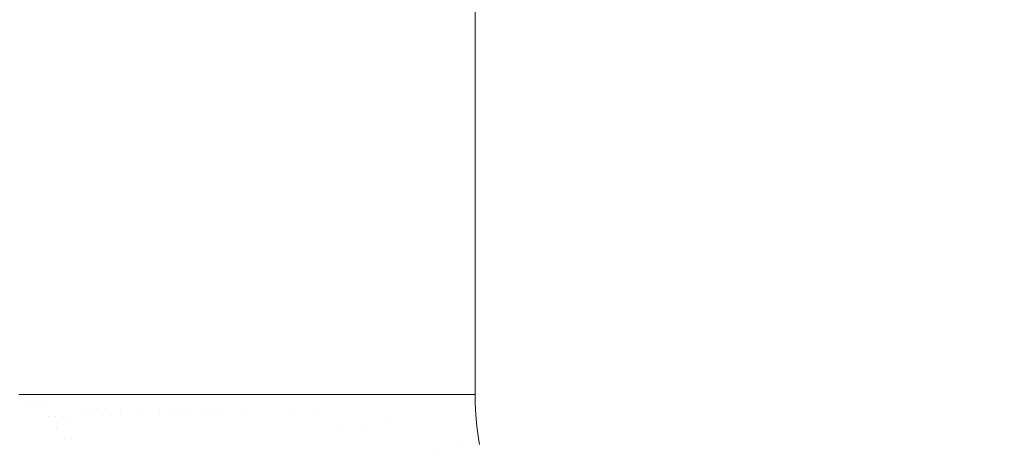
# Model space of a CAD drawing. Header units: centimetres. Extents: x -35.1 to 36.2, y 4.2 to 6.
# Tile 152 of 256: x -11.135 to -10.872, y 4.688 to 4.8. Entities that reach past the tile are written whole.
import ezdxf

# ---------------------------------------------------------------- set-up
doc = ezdxf.new("R2010")
doc.units = ezdxf.units.CM
doc.header["$LTSCALE"] = 2.54
doc.layers.add('Lucido design-1', color=7, linetype='Continuous')

# ---------------------------------------------------------------- blocks, each defined once
blk = doc.blocks.new('Gruppo-4-1')
at = {"color": 7, "linetype": 'Continuous', "lineweight": 9}
blk.add_3dface([(-34.95848, 5.90009, -2312.32217), (-34.95848, 4.30009, -2312.32217), (36.07398, 4.30009, -2312.32217), (36.07398, 5.90009, -2312.32217)], dxfattribs=at)
for points, invisible_edges in [([(-11.13579, 5.90009, -2312.78171), (-11.13374, 5.90009, -2312.77842), (-11.13374, 4.70009, -2312.77842), (-11.1352, 4.70009, -2312.78078)], 10), ([(-11.13374, 5.90009, -2312.77842), (-11.13148, 5.90009, -2312.77511), (-11.13148, 4.70009, -2312.77511), (-11.13226, 4.70009, -2312.77625)], 10), ([(-11.13226, 4.70009, -2312.77625), (-11.13374, 4.70009, -2312.77842), (-11.13374, 5.90009, -2312.77842)], 10), ([(-11.12907, 4.70009, -2312.77187), (-11.13148, 4.70009, -2312.77511), (-11.13148, 5.90009, -2312.77511), (-11.12958, 5.90009, -2312.77255)], 10), ([(-11.12958, 5.90009, -2312.77255), (-11.12907, 5.90009, -2312.77187), (-11.12907, 4.70009, -2312.77187)], 10), ([(-11.12907, 5.90009, -2312.77187), (-11.12636, 5.90009, -2312.76855), (-11.12636, 4.70009, -2312.76855), (-11.12724, 4.70009, -2312.76962)], 10), ([(-11.12724, 4.70009, -2312.76962), (-11.12901, 4.70009, -2312.7718), (-11.12907, 5.90009, -2312.77187)], 10), ([(-11.12901, 4.70009, -2312.7718), (-11.12907, 4.70009, -2312.77187), (-11.12907, 5.90009, -2312.77187)], 10), ([(-11.12636, 5.90009, -2312.76855), (-11.12341, 5.90009, -2312.76522), (-11.12341, 4.70009, -2312.76522), (-11.1254, 4.70009, -2312.76746)], 10), ([(-11.1254, 4.70009, -2312.76746), (-11.12636, 4.70009, -2312.76855), (-11.12636, 5.90009, -2312.76855)], 10), ([(-11.12149, 4.70009, -2312.76324), (-11.12341, 4.70009, -2312.76522), (-11.12341, 5.90009, -2312.76522), (-11.1212, 5.90009, -2312.76294)], 10), ([(-11.1212, 5.90009, -2312.76294), (-11.1202, 5.90009, -2312.76191), (-11.1202, 4.70009, -2312.76191), (-11.12149, 4.70009, -2312.76324)], 10), ([(-11.1202, 5.90009, -2312.76191), (-11.11672, 5.90009, -2312.75861), (-11.11672, 4.70009, -2312.75861), (-11.11729, 4.70009, -2312.75915)], 10), ([(-11.11729, 4.70009, -2312.75915), (-11.1202, 4.70009, -2312.76191), (-11.1202, 5.90009, -2312.76191)], 10), ([(-11.11672, 4.70009, -2312.75861), (-11.11672, 5.90009, -2312.75861), (-11.11296, 5.90009, -2312.75534), (-11.11296, 4.70009, -2312.75534)], 5), ([(-11.11296, 5.90009, -2312.75534), (-11.10889, 5.90009, -2312.7521), (-11.10889, 4.70009, -2312.7521), (-11.11281, 4.70009, -2312.75522)], 10), ([(-11.11281, 4.70009, -2312.75522), (-11.11296, 4.70009, -2312.75534), (-11.11296, 5.90009, -2312.75534)], 10), ([(-11.10452, 4.70009, -2312.74892), (-11.10803, 4.70009, -2312.75147), (-11.10889, 5.90009, -2312.7521), (-11.10678, 5.90009, -2312.75057)], 10), ([(-11.10803, 4.70009, -2312.75147), (-11.10889, 4.70009, -2312.7521), (-11.10889, 5.90009, -2312.7521)], 10), ([(-11.10678, 5.90009, -2312.75057), (-11.10452, 5.90009, -2312.74892), (-11.10452, 4.70009, -2312.74892)], 10), ([(-11.103, 4.70009, -2312.74792), (-11.10452, 4.70009, -2312.74892), (-11.10452, 5.90009, -2312.74892), (-11.10423, 5.90009, -2312.74873)], 10), ([(-11.10423, 5.90009, -2312.74873), (-11.09984, 5.90009, -2312.74582), (-11.09984, 4.70009, -2312.74582), (-11.103, 4.70009, -2312.74792)], 10), ([(-11.09775, 4.70009, -2312.74456), (-11.09984, 4.70009, -2312.74582), (-11.09984, 5.90009, -2312.74582), (-11.09636, 5.90009, -2312.74373)], 10), ([(-11.09636, 5.90009, -2312.74373), (-11.09483, 5.90009, -2312.7428), (-11.09483, 4.70009, -2312.7428), (-11.09775, 4.70009, -2312.74456)], 10), ([(-11.09229, 4.70009, -2312.74142), (-11.09483, 4.70009, -2312.7428), (-11.09483, 5.90009, -2312.7428), (-11.0937, 5.90009, -2312.74219)], 10), ([(-11.0937, 5.90009, -2312.74219), (-11.08973, 5.90009, -2312.74002), (-11.08973, 4.70009, -2312.74002), (-11.09229, 4.70009, -2312.74142)], 10), ([(-11.08973, 5.90009, -2312.74002), (-11.08409, 5.90009, -2312.73725), (-11.08409, 4.70009, -2312.73725), (-11.08664, 4.70009, -2312.7385)], 10), ([(-11.08664, 4.70009, -2312.7385), (-11.08973, 4.70009, -2312.74002), (-11.08973, 5.90009, -2312.74002)], 10), ([(-11.08409, 5.90009, -2312.73725), (-11.07874, 5.90009, -2312.73489), (-11.07874, 4.70009, -2312.73489), (-11.08083, 4.70009, -2312.73581)], 10), ([(-11.08083, 4.70009, -2312.73581), (-11.08409, 4.70009, -2312.73725), (-11.08409, 5.90009, -2312.73725)], 10), ([(-11.07874, 5.90009, -2312.73489), (-11.07249, 5.90009, -2312.73244), (-11.07249, 4.70009, -2312.73244), (-11.07488, 4.70009, -2312.73337)], 10), ([(-11.07488, 4.70009, -2312.73337), (-11.07874, 4.70009, -2312.73489), (-11.07874, 5.90009, -2312.73489)], 10), ([(-11.07249, 5.90009, -2312.73244), (-11.06663, 5.90009, -2312.73041), (-11.06663, 4.70009, -2312.73041), (-11.06882, 4.70009, -2312.73117)], 10), ([(-11.06882, 4.70009, -2312.73117), (-11.07249, 4.70009, -2312.73244), (-11.07249, 5.90009, -2312.73244)], 10), ([(-11.06663, 4.70009, -2312.73041), (-11.06663, 5.90009, -2312.73041), (-11.06054, 5.90009, -2312.72857), (-11.06054, 4.70009, -2312.72857)], 5), ([(-11.06054, 5.90009, -2312.72857), (-11.05423, 5.90009, -2312.72693), (-11.05423, 4.70009, -2312.72693), (-11.05648, 4.70009, -2312.72752)], 10), ([(-11.05648, 4.70009, -2312.72752), (-11.06054, 4.70009, -2312.72857), (-11.06054, 5.90009, -2312.72857)], 10), ([(-11.05423, 5.90009, -2312.72693), (-11.04774, 5.90009, -2312.72551), (-11.04774, 4.70009, -2312.72551), (-11.05025, 4.70009, -2312.72606)], 10), ([(-11.05025, 4.70009, -2312.72606), (-11.05423, 4.70009, -2312.72693), (-11.05423, 5.90009, -2312.72693)], 10), ([(-11.04774, 4.70009, -2312.72551), (-11.04774, 5.90009, -2312.72551), (-11.04581, 5.90009, -2312.72517)], 9), ([(-11.04581, 5.90009, -2312.72517), (-11.04109, 5.90009, -2312.72433), (-11.04109, 4.70009, -2312.72433), (-11.04774, 4.70009, -2312.72551)], 10), ([(-11.03779, 4.70009, -2312.72387), (-11.04109, 4.70009, -2312.72433), (-11.04109, 5.90009, -2312.72433), (-11.04083, 5.90009, -2312.72429)], 10), ([(-11.04083, 5.90009, -2312.72429), (-11.0343, 5.90009, -2312.72339), (-11.0343, 4.70009, -2312.72339), (-11.03779, 4.70009, -2312.72387)], 10), ([(-11.0343, 5.90009, -2312.72339), (-11.02741, 5.90009, -2312.72272), (-11.02741, 4.70009, -2312.72272), (-11.0316, 4.70009, -2312.72313)], 10), ([(-11.0316, 4.70009, -2312.72313), (-11.0343, 4.70009, -2312.72339), (-11.0343, 5.90009, -2312.72339)], 10), ([(-11.02741, 4.70009, -2312.72272), (-11.02741, 5.90009, -2312.72272), (-11.02044, 5.90009, -2312.72231), (-11.02044, 4.70009, -2312.72231)], 5), ([(-11.01941, 4.70009, -2312.72229), (-11.02044, 4.70009, -2312.72231), (-11.02044, 5.90009, -2312.72231), (-11.01769, 5.90009, -2312.72225)], 10), ([(-11.01769, 5.90009, -2312.72225), (-11.01345, 5.90009, -2312.72217), (-11.01345, 4.70009, -2312.72217), (-11.01941, 4.70009, -2312.72229)], 8), ([(-11.01345, 5.90009, -2312.72217), (12.12889, 4.69715, -2312.72217), (12.12871, 4.69402, -2312.72217), (12.12838, 4.69089, -2312.72217)], 9), ([(12.12838, 4.69089, -2312.72217), (12.12793, 4.68776, -2312.72217), (-11.01345, 5.90009, -2312.72217)], 10), ([(-11.01345, 5.90009, -2312.72217), (12.12895, 4.70009, -2312.72217), (12.12889, 4.69715, -2312.72217)], 9), ([(-11.01345, 5.90009, -2312.72217), (12.12895, 5.90009, -2312.72217), (12.12895, 4.70009, -2312.72217)], 8), ([(12.12793, 4.68776, -2312.72217), (12.12775, 4.68682, -2312.72217), (-11.01345, 5.90009, -2312.72217)], 10), ([(-11.01345, 4.70009, -2312.72217), (-11.01345, 5.90009, -2312.72217), (12.12775, 4.68682, -2312.72217)], 10), ([(-11.13519, 4.69708, -2312.78077), (-11.1352, 4.70009, -2312.78078), (-11.13374, 4.70009, -2312.77842), (-11.13376, 4.6971, -2312.7785)], 13), ([(-11.13225, 4.69712, -2312.77624), (-11.13376, 4.6971, -2312.7785), (-11.13374, 4.70009, -2312.77842)], 11), ([(-11.13374, 4.70009, -2312.77842), (-11.13226, 4.70009, -2312.77625), (-11.13225, 4.69712, -2312.77624)], 10), ([(-11.13225, 4.69712, -2312.77624), (-11.13226, 4.70009, -2312.77625), (-11.13148, 4.70009, -2312.77511)], 9), ([(-11.13148, 4.70009, -2312.77511), (-11.13065, 4.69713, -2312.77401), (-11.13225, 4.69712, -2312.77624)], 11), ([(-11.13065, 4.69713, -2312.77401), (-11.13148, 4.70009, -2312.77511), (-11.12907, 4.70009, -2312.77187)], 9), ([(-11.12907, 4.70009, -2312.77187), (-11.12898, 4.69715, -2312.77179), (-11.13065, 4.69713, -2312.77401)], 11), ([(-11.12907, 4.70009, -2312.77187), (-11.12901, 4.70009, -2312.7718), (-11.12898, 4.69715, -2312.77179)], 10), ([(-11.12898, 4.69715, -2312.77179), (-11.12901, 4.70009, -2312.7718), (-11.12724, 4.70009, -2312.76962)], 9), ([(-11.12898, 4.69715, -2312.77179), (-11.12724, 4.70009, -2312.76962), (-11.12713, 4.69421, -2312.76961)], 11), ([(-11.12713, 4.69421, -2312.76961), (-11.12724, 4.70009, -2312.76962), (-11.12636, 4.70009, -2312.76855)], 9), ([(-11.12529, 4.69426, -2312.76745), (-11.12713, 4.69421, -2312.76961), (-11.12636, 4.70009, -2312.76855)], 11), ([(-11.12636, 4.70009, -2312.76855), (-11.1254, 4.70009, -2312.76746), (-11.12529, 4.69426, -2312.76745)], 10), ([(-11.12338, 4.6943, -2312.76532), (-11.12529, 4.69426, -2312.76745), (-11.1254, 4.70009, -2312.76746), (-11.12341, 4.70009, -2312.76522)], 11), ([(-11.12338, 4.6943, -2312.76532), (-11.12341, 4.70009, -2312.76522), (-11.12149, 4.70009, -2312.76324)], 9), ([(-11.12149, 4.70009, -2312.76324), (-11.12139, 4.69435, -2312.76322), (-11.12338, 4.6943, -2312.76532)], 11), ([(-11.12139, 4.69435, -2312.76322), (-11.12149, 4.70009, -2312.76324), (-11.1202, 4.70009, -2312.76191)], 9), ([(-11.1202, 4.70009, -2312.76191), (-11.11932, 4.6944, -2312.76116), (-11.12139, 4.69435, -2312.76322)], 11), ([(-11.1202, 4.70009, -2312.76191), (-11.11729, 4.70009, -2312.75915), (-11.11718, 4.69445, -2312.75914), (-11.11932, 4.6944, -2312.76116)], 14), ([(-11.11718, 4.69445, -2312.75914), (-11.11729, 4.70009, -2312.75915), (-11.11672, 4.70009, -2312.75861)], 9), ([(-11.11672, 4.70009, -2312.75861), (-11.11497, 4.6945, -2312.75716), (-11.11718, 4.69445, -2312.75914)], 11), ([(-11.11497, 4.6945, -2312.75716), (-11.11672, 4.70009, -2312.75861), (-11.11296, 4.70009, -2312.75534)], 9), ([(-11.11296, 4.70009, -2312.75534), (-11.11269, 4.69456, -2312.75521), (-11.11497, 4.6945, -2312.75716)], 11), ([(-11.11296, 4.70009, -2312.75534), (-11.11281, 4.70009, -2312.75522), (-11.11269, 4.69456, -2312.75521)], 10), ([(-11.11281, 4.70009, -2312.75522), (-11.10889, 4.70009, -2312.7521), (-11.11034, 4.69461, -2312.75331)], 10), ([(-11.11034, 4.69461, -2312.75331), (-11.11269, 4.69456, -2312.75521), (-11.11281, 4.70009, -2312.75522)], 11), ([(-11.10793, 4.69467, -2312.75146), (-11.11034, 4.69461, -2312.75331), (-11.10889, 4.70009, -2312.7521)], 11), ([(-11.10889, 4.70009, -2312.7521), (-11.10803, 4.70009, -2312.75147), (-11.10793, 4.69467, -2312.75146)], 10), ([(-11.10545, 4.69473, -2312.74965), (-11.10793, 4.69467, -2312.75146), (-11.10803, 4.70009, -2312.75147), (-11.10452, 4.70009, -2312.74892)], 11), ([(-11.10291, 4.69479, -2312.7479), (-11.10545, 4.69473, -2312.74965), (-11.10452, 4.70009, -2312.74892)], 11), ([(-11.10452, 4.70009, -2312.74892), (-11.103, 4.70009, -2312.74792), (-11.10291, 4.69479, -2312.7479)], 10), ([(-11.10031, 4.69485, -2312.74619), (-11.10291, 4.69479, -2312.7479), (-11.103, 4.70009, -2312.74792), (-11.09984, 4.70009, -2312.74582)], 11), ([(-11.09766, 4.69491, -2312.74453), (-11.10031, 4.69485, -2312.74619), (-11.09984, 4.70009, -2312.74582)], 11), ([(-11.09984, 4.70009, -2312.74582), (-11.09775, 4.70009, -2312.74456), (-11.09766, 4.69491, -2312.74453)], 10), ([(-11.09775, 4.70009, -2312.74456), (-11.09483, 4.70009, -2312.7428), (-11.09495, 4.69498, -2312.74293)], 10), ([(-11.09495, 4.69498, -2312.74293), (-11.09766, 4.69491, -2312.74453), (-11.09775, 4.70009, -2312.74456)], 11), ([(-11.09219, 4.69504, -2312.74139), (-11.09495, 4.69498, -2312.74293), (-11.09483, 4.70009, -2312.7428)], 11), ([(-11.09483, 4.70009, -2312.7428), (-11.09229, 4.70009, -2312.74142), (-11.09219, 4.69504, -2312.74139)], 10), ([(-11.09219, 4.69504, -2312.74139), (-11.09229, 4.70009, -2312.74142), (-11.08973, 4.70009, -2312.74002)], 9), ([(-11.08973, 4.70009, -2312.74002), (-11.08939, 4.69511, -2312.7399), (-11.09219, 4.69504, -2312.74139)], 11), ([(-11.08939, 4.69511, -2312.7399), (-11.08973, 4.70009, -2312.74002), (-11.08664, 4.70009, -2312.7385)], 9), ([(-11.08664, 4.70009, -2312.7385), (-11.08655, 4.69518, -2312.73847), (-11.08939, 4.69511, -2312.7399)], 11), ([(-11.08655, 4.69518, -2312.73847), (-11.08664, 4.70009, -2312.7385), (-11.08409, 4.70009, -2312.73725)], 9), ([(-11.08409, 4.70009, -2312.73725), (-11.08366, 4.69525, -2312.7371), (-11.08655, 4.69518, -2312.73847)], 11), ([(-11.08366, 4.69525, -2312.7371), (-11.08409, 4.70009, -2312.73725), (-11.08083, 4.70009, -2312.73581)], 9), ([(-11.08083, 4.70009, -2312.73581), (-11.08074, 4.69532, -2312.73579), (-11.08366, 4.69525, -2312.7371)], 11), ([(-11.08074, 4.69532, -2312.73579), (-11.08083, 4.70009, -2312.73581), (-11.07874, 4.70009, -2312.73489)], 9), ([(-11.07874, 4.70009, -2312.73489), (-11.07778, 4.69539, -2312.73453), (-11.08074, 4.69532, -2312.73579)], 11), ([(-11.07874, 4.70009, -2312.73489), (-11.07488, 4.70009, -2312.73337), (-11.07479, 4.69546, -2312.73334), (-11.07778, 4.69539, -2312.73453)], 14), ([(-11.07479, 4.69546, -2312.73334), (-11.07488, 4.70009, -2312.73337), (-11.07249, 4.70009, -2312.73244)], 9), ([(-11.07249, 4.70009, -2312.73244), (-11.07178, 4.69553, -2312.73221), (-11.07479, 4.69546, -2312.73334)], 11), ([(-11.07249, 4.70009, -2312.73244), (-11.06882, 4.70009, -2312.73117), (-11.06874, 4.6956, -2312.73114), (-11.07178, 4.69553, -2312.73221)], 14), ([(-11.06874, 4.6956, -2312.73114), (-11.06882, 4.70009, -2312.73117), (-11.06663, 4.70009, -2312.73041)], 9), ([(-11.0626, 4.69575, -2312.72919), (-11.06874, 4.6956, -2312.73114), (-11.06663, 4.70009, -2312.73041)], 11), ([(-11.06663, 4.70009, -2312.73041), (-11.06054, 4.70009, -2312.72857), (-11.0626, 4.69575, -2312.72919)], 10), ([(-11.0564, 4.69589, -2312.72749), (-11.0626, 4.69575, -2312.72919), (-11.06054, 4.70009, -2312.72857)], 11), ([(-11.06054, 4.70009, -2312.72857), (-11.05648, 4.70009, -2312.72752), (-11.0564, 4.69589, -2312.72749)], 10), ([(-11.0564, 4.69589, -2312.72749), (-11.05648, 4.70009, -2312.72752), (-11.05423, 4.70009, -2312.72693)], 9), ([(-11.05423, 4.70009, -2312.72693), (-11.05612, 4.69157, -2312.72749), (-11.0564, 4.69589, -2312.72749)], 11), ([(-11.0499, 4.69187, -2312.72603), (-11.05612, 4.69157, -2312.72749), (-11.05423, 4.70009, -2312.72693)], 11), ([(-11.05423, 4.70009, -2312.72693), (-11.05025, 4.70009, -2312.72606), (-11.0499, 4.69187, -2312.72603)], 10), ([(-11.0499, 4.69187, -2312.72603), (-11.05025, 4.70009, -2312.72606), (-11.04774, 4.70009, -2312.72551)], 9), ([(-11.04368, 4.69217, -2312.72482), (-11.0499, 4.69187, -2312.72603), (-11.04774, 4.70009, -2312.72551)], 11), ([(-11.04774, 4.70009, -2312.72551), (-11.04109, 4.70009, -2312.72433), (-11.04368, 4.69217, -2312.72482)], 10), ([(-11.03746, 4.69247, -2312.72384), (-11.04368, 4.69217, -2312.72482), (-11.04109, 4.70009, -2312.72433)], 11), ([(-11.04109, 4.70009, -2312.72433), (-11.03779, 4.70009, -2312.72387), (-11.03746, 4.69247, -2312.72384)], 10), ([(-11.03746, 4.69247, -2312.72384), (-11.03779, 4.70009, -2312.72387), (-11.0343, 4.70009, -2312.72339)], 9), ([(-11.0343, 4.70009, -2312.72339), (-11.03639, 4.6844, -2312.72384), (-11.03746, 4.69247, -2312.72384)], 11), ([(-11.03026, 4.68501, -2312.72309), (-11.03639, 4.6844, -2312.72384), (-11.0343, 4.70009, -2312.72339)], 11), ([(-11.0343, 4.70009, -2312.72339), (-11.0316, 4.70009, -2312.72313), (-11.03026, 4.68501, -2312.72309)], 10), ([(-11.03026, 4.68501, -2312.72309), (-11.0316, 4.70009, -2312.72313), (-11.02741, 4.70009, -2312.72272)], 9), ([(-11.02741, 4.70009, -2312.72272), (-11.02418, 4.68562, -2312.72257), (-11.03026, 4.68501, -2312.72309)], 11), ([(-11.02418, 4.68562, -2312.72257), (-11.02741, 4.70009, -2312.72272), (-11.02044, 4.70009, -2312.72231)], 9), ([(-11.02044, 4.70009, -2312.72231), (-11.01818, 4.68622, -2312.72227), (-11.02418, 4.68562, -2312.72257)], 11), ([(-11.02044, 4.70009, -2312.72231), (-11.01941, 4.70009, -2312.72229), (-11.01818, 4.68622, -2312.72227)], 10), ([(-11.01941, 4.70009, -2312.72229), (-11.01345, 4.70009, -2312.72217), (-11.01341, 4.69775, -2312.72217)], 8), ([(-11.01341, 4.69775, -2312.72217), (-11.01325, 4.69468, -2312.72217), (-11.01941, 4.70009, -2312.72229)], 10), ([(-11.01325, 4.69468, -2312.72217), (-11.01297, 4.6916, -2312.72217), (-11.01818, 4.68622, -2312.72227), (-11.01941, 4.70009, -2312.72229)], 14), ([(-11.01341, 4.69775, -2312.72217), (-11.01345, 4.70009, -2312.72217), (12.12775, 4.68682, -2312.72217)], 10), ([(-11.13376, 4.6971, -2312.7785), (-11.13366, 4.69406, -2312.7785), (-11.13509, 4.69403, -2312.78077), (-11.13519, 4.69708, -2312.78077)], 15), ([(-11.13225, 4.69712, -2312.77624), (-11.13215, 4.6941, -2312.77624), (-11.13366, 4.69406, -2312.7785), (-11.13376, 4.6971, -2312.7785)], 15), ([(-11.13065, 4.69713, -2312.77401), (-11.13056, 4.69413, -2312.77401), (-11.13215, 4.6941, -2312.77624), (-11.13225, 4.69712, -2312.77624)], 15), ([(-11.12898, 4.69715, -2312.77179), (-11.12888, 4.69417, -2312.77179), (-11.13056, 4.69413, -2312.77401), (-11.13065, 4.69713, -2312.77401)], 15), ([(-11.12713, 4.69421, -2312.76961), (-11.12888, 4.69417, -2312.77179), (-11.12898, 4.69715, -2312.77179)], 11), ([(-11.01325, 4.69468, -2312.72217), (-11.01341, 4.69775, -2312.72217), (12.12775, 4.68682, -2312.72217)], 10), ([(-11.13627, 4.69088, -2312.78306), (-11.13644, 4.69399, -2312.78306), (-11.13509, 4.69403, -2312.78077), (-11.13492, 4.69092, -2312.78077)], 15), ([(-11.13492, 4.69092, -2312.78077), (-11.13509, 4.69403, -2312.78077), (-11.13366, 4.69406, -2312.7785), (-11.1335, 4.69098, -2312.7785)], 15), ([(-11.1335, 4.69098, -2312.7785), (-11.13366, 4.69406, -2312.7785), (-11.13215, 4.6941, -2312.77624), (-11.13199, 4.69103, -2312.77624)], 15), ([(-11.13199, 4.69103, -2312.77624), (-11.13215, 4.6941, -2312.77624), (-11.13056, 4.69413, -2312.77401), (-11.13039, 4.69109, -2312.77401)], 15), ([(-11.13039, 4.69109, -2312.77401), (-11.13056, 4.69413, -2312.77401), (-11.12888, 4.69417, -2312.77179), (-11.12872, 4.69115, -2312.77179)], 15), ([(-11.12872, 4.69115, -2312.77179), (-11.12888, 4.69417, -2312.77179), (-11.12713, 4.69421, -2312.76961), (-11.12697, 4.69121, -2312.76961)], 15), ([(-11.12697, 4.69121, -2312.76961), (-11.12713, 4.69421, -2312.76961), (-11.12529, 4.69426, -2312.76745), (-11.12513, 4.69128, -2312.76745)], 15), ([(-11.12513, 4.69128, -2312.76745), (-11.12529, 4.69426, -2312.76745), (-11.12338, 4.6943, -2312.76532)], 11), ([(-11.12513, 4.69128, -2312.76745), (-11.12338, 4.6943, -2312.76532), (-11.12299, 4.68834, -2312.76532)], 11), ([(-11.12338, 4.6943, -2312.76532), (-11.12139, 4.69435, -2312.76322), (-11.12101, 4.68844, -2312.76322), (-11.12299, 4.68834, -2312.76532)], 15), ([(-11.11895, 4.68854, -2312.76116), (-11.12101, 4.68844, -2312.76322), (-11.12139, 4.69435, -2312.76322), (-11.11932, 4.6944, -2312.76116)], 15), ([(-11.11932, 4.6944, -2312.76116), (-11.11718, 4.69445, -2312.75914), (-11.11681, 4.68864, -2312.75914), (-11.11895, 4.68854, -2312.76116)], 15), ([(-11.1146, 4.68875, -2312.75716), (-11.11681, 4.68864, -2312.75914), (-11.11718, 4.69445, -2312.75914), (-11.11497, 4.6945, -2312.75716)], 15), ([(-11.11497, 4.6945, -2312.75716), (-11.11269, 4.69456, -2312.75521), (-11.11232, 4.68886, -2312.75521), (-11.1146, 4.68875, -2312.75716)], 15), ([(-11.10998, 4.68897, -2312.75331), (-11.11232, 4.68886, -2312.75521), (-11.11269, 4.69456, -2312.75521), (-11.11034, 4.69461, -2312.75331)], 15), ([(-11.11034, 4.69461, -2312.75331), (-11.10793, 4.69467, -2312.75146), (-11.10757, 4.68909, -2312.75146), (-11.10998, 4.68897, -2312.75331)], 15), ([(-11.10509, 4.68921, -2312.74965), (-11.10757, 4.68909, -2312.75146), (-11.10793, 4.69467, -2312.75146), (-11.10545, 4.69473, -2312.74965)], 15), ([(-11.10545, 4.69473, -2312.74965), (-11.10291, 4.69479, -2312.7479), (-11.10255, 4.68933, -2312.7479), (-11.10509, 4.68921, -2312.74965)], 15), ([(-11.09996, 4.68945, -2312.74619), (-11.10255, 4.68933, -2312.7479), (-11.10291, 4.69479, -2312.7479), (-11.10031, 4.69485, -2312.74619)], 15), ([(-11.10031, 4.69485, -2312.74619), (-11.09766, 4.69491, -2312.74453), (-11.09731, 4.68958, -2312.74453), (-11.09996, 4.68945, -2312.74619)], 15), ([(-11.09461, 4.68971, -2312.74293), (-11.09731, 4.68958, -2312.74453), (-11.09766, 4.69491, -2312.74453), (-11.09495, 4.69498, -2312.74293)], 15), ([(-11.09495, 4.69498, -2312.74293), (-11.09219, 4.69504, -2312.74139), (-11.09186, 4.68984, -2312.74139), (-11.09461, 4.68971, -2312.74293)], 15), ([(-11.08906, 4.68998, -2312.7399), (-11.09186, 4.68984, -2312.74139), (-11.09219, 4.69504, -2312.74139), (-11.08939, 4.69511, -2312.7399)], 15), ([(-11.08939, 4.69511, -2312.7399), (-11.08655, 4.69518, -2312.73847), (-11.08622, 4.69012, -2312.73847), (-11.08906, 4.68998, -2312.7399)], 15), ([(-11.08334, 4.69026, -2312.7371), (-11.08622, 4.69012, -2312.73847), (-11.08655, 4.69518, -2312.73847), (-11.08366, 4.69525, -2312.7371)], 15), ([(-11.08366, 4.69525, -2312.7371), (-11.08074, 4.69532, -2312.73579), (-11.08042, 4.6904, -2312.73579), (-11.08334, 4.69026, -2312.7371)], 15), ([(-11.07747, 4.69054, -2312.73453), (-11.08042, 4.6904, -2312.73579), (-11.08074, 4.69532, -2312.73579), (-11.07778, 4.69539, -2312.73453)], 15), ([(-11.07778, 4.69539, -2312.73453), (-11.07479, 4.69546, -2312.73334), (-11.07448, 4.69068, -2312.73334), (-11.07747, 4.69054, -2312.73453)], 15), ([(-11.07147, 4.69083, -2312.73221), (-11.07448, 4.69068, -2312.73334), (-11.07479, 4.69546, -2312.73334), (-11.07178, 4.69553, -2312.73221)], 15), ([(-11.07178, 4.69553, -2312.73221), (-11.06874, 4.6956, -2312.73114), (-11.06844, 4.69098, -2312.73114), (-11.07147, 4.69083, -2312.73221)], 15), ([(-11.0626, 4.69575, -2312.72919), (-11.06231, 4.69127, -2312.72919), (-11.06844, 4.69098, -2312.73114), (-11.06874, 4.6956, -2312.73114)], 15), ([(-11.0564, 4.69589, -2312.72749), (-11.05612, 4.69157, -2312.72749), (-11.06231, 4.69127, -2312.72919), (-11.0626, 4.69575, -2312.72919)], 15), ([(-11.01297, 4.6916, -2312.72217), (-11.01325, 4.69468, -2312.72217), (12.12775, 4.68682, -2312.72217)], 10), ([(-11.12697, 4.69121, -2312.76961), (-11.12674, 4.68816, -2312.76961), (-11.12849, 4.68808, -2312.77179), (-11.12872, 4.69115, -2312.77179)], 15), ([(-11.12513, 4.69128, -2312.76745), (-11.1249, 4.68825, -2312.76745), (-11.12674, 4.68816, -2312.76961), (-11.12697, 4.69121, -2312.76961)], 15), ([(-11.12299, 4.68834, -2312.76532), (-11.1249, 4.68825, -2312.76745), (-11.12513, 4.69128, -2312.76745)], 11), ([(-11.06792, 4.68621, -2312.73114), (-11.06844, 4.69098, -2312.73114), (-11.06231, 4.69127, -2312.72919), (-11.06181, 4.68666, -2312.72919)], 15), ([(-11.06181, 4.68666, -2312.72919), (-11.06231, 4.69127, -2312.72919), (-11.05612, 4.69157, -2312.72749), (-11.05564, 4.68712, -2312.72749)], 15), ([(-11.05564, 4.68712, -2312.72749), (-11.05612, 4.69157, -2312.72749), (-11.0499, 4.69187, -2312.72603), (-11.04943, 4.68758, -2312.72603)], 15), ([(-11.04943, 4.68758, -2312.72603), (-11.0499, 4.69187, -2312.72603), (-11.04368, 4.69217, -2312.72482)], 11), ([(-11.04943, 4.68758, -2312.72603), (-11.04368, 4.69217, -2312.72482), (-11.04256, 4.68378, -2312.72482)], 11), ([(-11.04368, 4.69217, -2312.72482), (-11.03746, 4.69247, -2312.72384), (-11.03639, 4.6844, -2312.72384), (-11.04256, 4.68378, -2312.72482)], 15), ([(-11.01297, 4.6916, -2312.72217), (-11.01255, 4.68851, -2312.72217), (-11.01818, 4.68622, -2312.72227)], 10), ([(12.12775, 4.68682, -2312.72217), (-11.01225, 4.68682, -2312.72217), (-11.01255, 4.68851, -2312.72217), (-11.01297, 4.6916, -2312.72217)], 9), ([(-11.13492, 4.69092, -2312.78077), (-11.13469, 4.68778, -2312.78077), (-11.13603, 4.68771, -2312.78306), (-11.13627, 4.69088, -2312.78306)], 15), ([(-11.1335, 4.69098, -2312.7785), (-11.13326, 4.68785, -2312.7785), (-11.13469, 4.68778, -2312.78077), (-11.13492, 4.69092, -2312.78077)], 15), ([(-11.13199, 4.69103, -2312.77624), (-11.13175, 4.68792, -2312.77624), (-11.13326, 4.68785, -2312.7785), (-11.1335, 4.69098, -2312.7785)], 15), ([(-11.13039, 4.69109, -2312.77401), (-11.13016, 4.688, -2312.77401), (-11.13175, 4.68792, -2312.77624), (-11.13199, 4.69103, -2312.77624)], 15), ([(-11.12872, 4.69115, -2312.77179), (-11.12849, 4.68808, -2312.77179), (-11.13016, 4.688, -2312.77401), (-11.13039, 4.69109, -2312.77401)], 15), ([(-11.11829, 4.6825, -2312.76116), (-11.12034, 4.68235, -2312.76322), (-11.12101, 4.68844, -2312.76322), (-11.11895, 4.68854, -2312.76116)], 15), ([(-11.11895, 4.68854, -2312.76116), (-11.11681, 4.68864, -2312.75914), (-11.11616, 4.68266, -2312.75914), (-11.11829, 4.6825, -2312.76116)], 15), ([(-11.11395, 4.68282, -2312.75716), (-11.11616, 4.68266, -2312.75914), (-11.11681, 4.68864, -2312.75914), (-11.1146, 4.68875, -2312.75716)], 15), ([(-11.1146, 4.68875, -2312.75716), (-11.11232, 4.68886, -2312.75521), (-11.11168, 4.68299, -2312.75521), (-11.11395, 4.68282, -2312.75716)], 15), ([(-11.10934, 4.68316, -2312.75331), (-11.11168, 4.68299, -2312.75521), (-11.11232, 4.68886, -2312.75521), (-11.10998, 4.68897, -2312.75331)], 15), ([(-11.10998, 4.68897, -2312.75331), (-11.10757, 4.68909, -2312.75146), (-11.10694, 4.68334, -2312.75146), (-11.10934, 4.68316, -2312.75331)], 15), ([(-11.10447, 4.68352, -2312.74965), (-11.10694, 4.68334, -2312.75146), (-11.10757, 4.68909, -2312.75146), (-11.10509, 4.68921, -2312.74965)], 15), ([(-11.10509, 4.68921, -2312.74965), (-11.10255, 4.68933, -2312.7479), (-11.10194, 4.68371, -2312.7479), (-11.10447, 4.68352, -2312.74965)], 15), ([(-11.09935, 4.6839, -2312.74619), (-11.10194, 4.68371, -2312.7479), (-11.10255, 4.68933, -2312.7479), (-11.09996, 4.68945, -2312.74619)], 15), ([(-11.09996, 4.68945, -2312.74619), (-11.09731, 4.68958, -2312.74453), (-11.09671, 4.68409, -2312.74453), (-11.09935, 4.6839, -2312.74619)], 15), ([(-11.09402, 4.68429, -2312.74293), (-11.09671, 4.68409, -2312.74453), (-11.09731, 4.68958, -2312.74453), (-11.09461, 4.68971, -2312.74293)], 15), ([(-11.09461, 4.68971, -2312.74293), (-11.09186, 4.68984, -2312.74139), (-11.09128, 4.68449, -2312.74139), (-11.09402, 4.68429, -2312.74293)], 15), ([(-11.08849, 4.6847, -2312.7399), (-11.09128, 4.68449, -2312.74139), (-11.09186, 4.68984, -2312.74139), (-11.08906, 4.68998, -2312.7399)], 15), ([(-11.08906, 4.68998, -2312.7399), (-11.08622, 4.69012, -2312.73847), (-11.08565, 4.68491, -2312.73847), (-11.08849, 4.6847, -2312.7399)], 15), ([(-11.08565, 4.68491, -2312.73847), (-11.08622, 4.69012, -2312.73847), (-11.08334, 4.69026, -2312.7371), (-11.08278, 4.68512, -2312.7371)], 15), ([(-11.08278, 4.68512, -2312.7371), (-11.08334, 4.69026, -2312.7371), (-11.08042, 4.6904, -2312.73579), (-11.07987, 4.68533, -2312.73579)], 15), ([(-11.07692, 4.68555, -2312.73453), (-11.07987, 4.68533, -2312.73579), (-11.08042, 4.6904, -2312.73579), (-11.07747, 4.69054, -2312.73453)], 15), ([(-11.07747, 4.69054, -2312.73453), (-11.07448, 4.69068, -2312.73334), (-11.07395, 4.68577, -2312.73334), (-11.07692, 4.68555, -2312.73453)], 15), ([(-11.07095, 4.68599, -2312.73221), (-11.07395, 4.68577, -2312.73334), (-11.07448, 4.69068, -2312.73334), (-11.07147, 4.69083, -2312.73221)], 15), ([(-11.07147, 4.69083, -2312.73221), (-11.06844, 4.69098, -2312.73114), (-11.06792, 4.68621, -2312.73114), (-11.07095, 4.68599, -2312.73221)], 15), ([(-11.13572, 4.6845, -2312.78306), (-11.13603, 4.68771, -2312.78306), (-11.13469, 4.68778, -2312.78077), (-11.13437, 4.68458, -2312.78077)], 15), ([(-11.13437, 4.68458, -2312.78077), (-11.13469, 4.68778, -2312.78077), (-11.13326, 4.68785, -2312.7785), (-11.13295, 4.68467, -2312.7785)], 15), ([(-11.13295, 4.68467, -2312.7785), (-11.13326, 4.68785, -2312.7785), (-11.13175, 4.68792, -2312.77624), (-11.13144, 4.68476, -2312.77624)], 15), ([(-11.13144, 4.68476, -2312.77624), (-11.13175, 4.68792, -2312.77624), (-11.13016, 4.688, -2312.77401), (-11.12985, 4.68486, -2312.77401)], 15), ([(-11.12985, 4.68486, -2312.77401), (-11.13016, 4.688, -2312.77401), (-11.12849, 4.68808, -2312.77179), (-11.12818, 4.68496, -2312.77179)], 15), ([(-11.12818, 4.68496, -2312.77179), (-11.12849, 4.68808, -2312.77179), (-11.12674, 4.68816, -2312.76961), (-11.12643, 4.68507, -2312.76961)], 15), ([(-11.12643, 4.68507, -2312.76961), (-11.12674, 4.68816, -2312.76961), (-11.1249, 4.68825, -2312.76745), (-11.1246, 4.68518, -2312.76745)], 15), ([(-11.1246, 4.68518, -2312.76745), (-11.1249, 4.68825, -2312.76745), (-11.12299, 4.68834, -2312.76532), (-11.1227, 4.68529, -2312.76532)], 15), ([(-11.1227, 4.68529, -2312.76532), (-11.12299, 4.68834, -2312.76532), (-11.12101, 4.68844, -2312.76322)], 11), ([(-11.1227, 4.68529, -2312.76532), (-11.12101, 4.68844, -2312.76322), (-11.12034, 4.68235, -2312.76322)], 11), ([(-11.01255, 4.68851, -2312.72217), (-11.01225, 4.68682, -2312.72217), (-11.01818, 4.68622, -2312.72227)], 10)]:
    blk.add_3dface(points, dxfattribs=dict(at, invisible_edges=invisible_edges))

msp = doc.modelspace()

# ---------------------------------------------------------------- block references
at = {"layer": 'Lucido design-1', "color": 7}
msp.add_blockref('Gruppo-4-1', (0, 0), dxfattribs=at)

doc.saveas('drawing.dxf')
